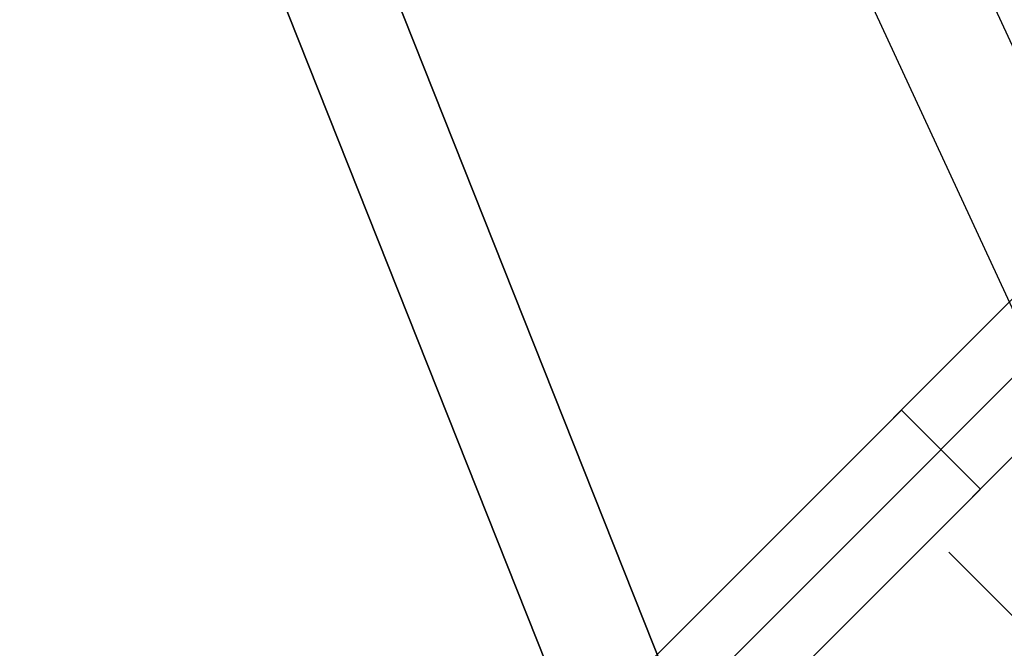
# Model space of a CAD drawing. Header units: millimetres. Extents: x -630 to 192, y -7 to 1615.
# Tile 106 of 249: x 136.04 to 149.26, y 57.13 to 65.56. Entities that reach past the tile are written whole.
import ezdxf

# ---------------------------------------------------------------- set-up
doc = ezdxf.new("R2010")
doc.units = ezdxf.units.MM
doc.header["$MEASUREMENT"] = 0
doc.layers.add('OVIDIO 160x80x72h', color=7, linetype='Continuous')

msp = doc.modelspace()

# ---------------------------------------------------------------- linework, layer by layer
at = {"layer": 'OVIDIO 160x80x72h', "extrusion": (-0.1089792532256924, 0.202851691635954, 0.9731262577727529)}
for points in [[(-166.8952477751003, 70.6342789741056), (-166.8952477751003, 231.2901234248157)], [(-166.8952477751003, 231.2901234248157), (-166.8952477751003, 70.6342789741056)]]:
    msp.add_lwpolyline(points, dxfattribs=at)
at = {"layer": 'OVIDIO 160x80x72h', "extrusion": (-0.10897925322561, 0.2028516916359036, 0.9731262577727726)}
msp.add_lwpolyline([(-167.1907177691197, 231.2901234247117), (-167.1907177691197, 70.63427897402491)], dxfattribs=at)
at = {"layer": 'OVIDIO 160x80x72h', "extrusion": (-0.1089792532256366, 0.20285169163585, 0.9731262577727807)}
for points in [[(-167.4861877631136, 231.2901234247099), (-167.4861877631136, 70.63427897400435)], [(-167.4861877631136, 70.63427897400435), (-167.4861877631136, 231.2901234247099)]]:
    msp.add_lwpolyline(points, dxfattribs=at)
at = {"layer": 'OVIDIO 160x80x72h', "extrusion": (0.04567751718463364, -0.1148807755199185, 0.9923285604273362)}
msp.add_lwpolyline([(153.9604370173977, 81.17155695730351), (153.9604370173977, 190.0863325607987)], dxfattribs=at)
at = {"layer": 'OVIDIO 160x80x72h', "extrusion": (0.04567751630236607, -0.1148807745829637, 0.9923285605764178)}
for points in [[(151.6723098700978, 190.740061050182), (151.6723098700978, 83.88420829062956)], [(151.6723098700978, 83.88420829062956), (151.6723098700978, 190.740061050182)]]:
    msp.add_lwpolyline(points, dxfattribs=at)
at = {"layer": 'OVIDIO 160x80x72h', "extrusion": (0.04567751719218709, -0.114880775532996, 0.9923285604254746)}
for points in [[(152.1289480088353, 83.88420856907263), (152.1289480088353, 190.740061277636)], [(152.1289480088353, 190.740061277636), (152.1289480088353, 83.88420856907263)]]:
    msp.add_lwpolyline(points, dxfattribs=at)
at = {"layer": 'OVIDIO 160x80x72h', "extrusion": (0.04567751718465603, -0.1148807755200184, 0.9923285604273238)}
msp.add_lwpolyline([(153.2730113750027, 81.17155695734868), (153.2730113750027, 190.0873418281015)], dxfattribs=at)
at = {"layer": 'OVIDIO 160x80x72h', "extrusion": (-0.02146384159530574, 0.04629577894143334, 0.998697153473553)}
msp.add_lwpolyline([(-161.4590617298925, -30.72332665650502), (-161.4590617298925, 70.57930301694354)], dxfattribs=at)
at = {"layer": 'OVIDIO 160x80x72h', "extrusion": (-0.02146384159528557, 0.04629577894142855, 0.9986971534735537)}
msp.add_lwpolyline([(-162.9449923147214, -29.75952800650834), (-162.9449923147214, 70.7535075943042)], dxfattribs=at)
at = {"layer": 'OVIDIO 160x80x72h', "extrusion": (-0.2357022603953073, 0.2357022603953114, 0.9428090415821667)}
msp.add_lwpolyline([(-131.5232356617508, 347.6584848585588), (-131.5232356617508, 238.5806814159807)], dxfattribs=at)
at = {"layer": 'OVIDIO 160x80x72h', "extrusion": (-0.2357022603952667, 0.2357022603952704, 0.942809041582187)}
msp.add_lwpolyline([(-132.4719189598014, 238.5806814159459), (-132.4719189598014, 347.6584848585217)], dxfattribs=at)
at = {"layer": 'OVIDIO 160x80x72h', "extrusion": (-0.2357022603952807, 0.2357022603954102, 0.9428090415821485)}
msp.add_lwpolyline([(-129.6258690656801, 238.5806814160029), (-129.6258690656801, 347.6584848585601)], dxfattribs=at)
at = {"layer": 'OVIDIO 160x80x72h', "extrusion": (-0.1089886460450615, 0.2028662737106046, 0.9731221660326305)}
for points in [[(-166.4859991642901, 157.3028181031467), (-166.4859991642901, 214.6839444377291)], [(-166.4859991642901, 214.6839444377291), (-166.4859991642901, 157.3028181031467)]]:
    msp.add_lwpolyline(points, dxfattribs=at)
at = {"layer": 'OVIDIO 160x80x72h', "extrusion": (-0.2357022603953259, 0.2357022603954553, 0.942809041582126)}
msp.add_lwpolyline([(-128.6771857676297, 347.6584848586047), (-128.6771857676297, 238.5806814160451)], dxfattribs=at)
at = {"layer": 'OVIDIO 160x80x72h', "extrusion": (-0.1089886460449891, 0.2028662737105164, 0.9731221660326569)}
msp.add_lwpolyline([(-165.7730528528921, 157.3028181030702), (-165.7730528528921, 214.6839444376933)], dxfattribs=at)
at = {"layer": 'OVIDIO 160x80x72h', "extrusion": (-0.1089855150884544, 0.202861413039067, 0.9731235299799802)}
for points in [[(-165.0602270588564, 214.6795783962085), (-165.0602270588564, 157.2984520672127)], [(-165.0602270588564, 157.2984520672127), (-165.0602270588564, 214.6795783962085)]]:
    msp.add_lwpolyline(points, dxfattribs=at)
at = {"layer": 'OVIDIO 160x80x72h', "extrusion": (-0.2357022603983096, 0.235702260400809, 0.9428090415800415)}
msp.add_lwpolyline([(-125.2546383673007, 333.5570183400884), (-125.2546383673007, 229.0166566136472)], dxfattribs=at)
at = {"layer": 'OVIDIO 160x80x72h', "extrusion": (-0.2357022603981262, 0.2357022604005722, 0.9428090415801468)}
msp.add_lwpolyline([(-126.2941796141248, 336.3253491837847), (-126.2941796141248, 230.9173627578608)], dxfattribs=at)
at = {"layer": 'OVIDIO 160x80x72h', "extrusion": (-0.2028516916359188, 0.1089792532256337, 0.9731262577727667)}
for points in [[(-83.16879179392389, 143.8896246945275), (-83.16879179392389, 304.5454691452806)], [(-83.16879179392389, 304.5454691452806), (-83.16879179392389, 143.8896246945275)]]:
    msp.add_lwpolyline(points, dxfattribs=at)
at = {"layer": 'OVIDIO 160x80x72h', "extrusion": (-0.2028516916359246, 0.1089792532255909, 0.9731262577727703)}
msp.add_lwpolyline([(-82.87332179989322, 304.5454691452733), (-82.87332179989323, 143.8896246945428)], dxfattribs=at)
at = {"layer": 'OVIDIO 160x80x72h', "extrusion": (-0.2028516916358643, 0.1089792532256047, 0.9731262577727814)}
for points in [[(-82.57785180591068, 143.8896246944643), (-82.57785180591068, 304.5454691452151)], [(-82.57785180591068, 304.5454691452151), (-82.57785180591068, 143.8896246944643)]]:
    msp.add_lwpolyline(points, dxfattribs=at)
at = {"layer": 'OVIDIO 160x80x72h', "extrusion": (-0.04629577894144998, 0.02146384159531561, 0.9986971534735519)}
msp.add_lwpolyline([(-83.74327849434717, 59.01688981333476), (-83.74327849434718, 160.3213341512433)], dxfattribs=at)
at = {"layer": 'OVIDIO 160x80x72h', "extrusion": (0.2877667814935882, -0.1069192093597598, 0.9517134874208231)}
for points in [[(102.9383822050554, 98.31600189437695), (102.9383822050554, 122.7106205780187)], [(102.9383822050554, 122.7106205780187), (102.9383822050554, 98.31600189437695)]]:
    msp.add_lwpolyline(points, dxfattribs=at)
at = {"layer": 'OVIDIO 160x80x72h', "extrusion": (0.999884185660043, -0.0002316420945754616, 0.01521714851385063)}
msp.add_lwpolyline([(65.51879697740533, -2.473562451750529), (55.41521186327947, 661.1793426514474)], dxfattribs=at)
at = {"layer": 'OVIDIO 160x80x72h', "extrusion": (0.2877667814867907, -0.1069192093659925, 0.9517134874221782)}
msp.add_lwpolyline([(102.8509800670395, 122.2699202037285), (102.8509800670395, 98.31600203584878)], dxfattribs=at)
at = {"layer": 'OVIDIO 160x80x72h', "extrusion": (0.2877667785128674, -0.1069192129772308, 0.951713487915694)}
for points in [[(102.7635792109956, 98.31600251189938), (102.7635792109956, 121.8292201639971)], [(102.7635792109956, 121.8292201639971), (102.7635792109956, 98.31600251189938)]]:
    msp.add_lwpolyline(points, dxfattribs=at)
at = {"layer": 'OVIDIO 160x80x72h', "extrusion": (0.9998841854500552, -0.0002316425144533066, 0.01521716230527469)}
for points in [[(64.9910984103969, -2.454420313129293), (54.88791780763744, 661.171312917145)], [(54.88791780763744, 661.171312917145), (64.9910984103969, -2.454420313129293)]]:
    msp.add_lwpolyline(points, dxfattribs=at)
at = {"layer": 'OVIDIO 160x80x72h'}
for points in [[(152.5137186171, 64.95576740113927), (143.2509055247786, 55.69295430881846)], [(143.2509055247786, 55.69295430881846), (152.5137186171, 64.95576740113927)], [(153.0440624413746, 64.42545105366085), (143.7812356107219, 55.16262422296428)], [(144.311565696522, 54.63229413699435), (153.5744065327, 63.89513443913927)], [(153.5744065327, 63.89513443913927), (144.311565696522, 54.63229413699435)], [(148.94298611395, 59.26371428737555), (147.88232580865, 60.32437459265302)], [(148.51868204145, 58.41514641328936), (184.7100369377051, 22.22379151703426)]]:
    msp.add_lwpolyline(points, dxfattribs=at)
at = {"layer": 'OVIDIO 160x80x72h', "extrusion": (0.9998841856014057, -0.0002316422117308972, 0.0152171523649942)}
for points in [[(54.88821259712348, 661.1713189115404), (64.99197646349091, -2.493159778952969)], [(64.99197646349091, -2.493159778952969), (54.88821259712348, 661.1713189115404)]]:
    msp.add_lwpolyline(points, dxfattribs=at)
at = {"layer": 'OVIDIO 160x80x72h', "extrusion": (-0.04629577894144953, 0.02146384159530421, 0.9986971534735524)}
msp.add_lwpolyline([(-82.2570894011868, 59.98512182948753), (-82.25708940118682, 160.4963402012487)], dxfattribs=at)
at = {"layer": 'OVIDIO 160x80x72h', "extrusion": (-0.0002316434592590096, 0.9998841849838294, 0.01521719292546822)}
for points in [[(-153.5892050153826, -1.105586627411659), (-143.4860035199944, 662.5201472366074)], [(-143.4860035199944, 662.5201472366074), (-153.5892050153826, -1.105586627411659)]]:
    msp.add_lwpolyline(points, dxfattribs=at)
at = {"layer": 'OVIDIO 160x80x72h', "extrusion": (0.9998841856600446, -0.0002316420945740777, 0.01521714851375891)}
msp.add_lwpolyline([(64.01863795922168, -2.47453418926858), (53.91538567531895, 661.1565089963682)], dxfattribs=at)
at = {"layer": 'OVIDIO 160x80x72h', "extrusion": (-0.0002316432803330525, 0.9998841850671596, 0.01521718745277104)}
for points in [[(-143.9102115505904, 662.5266058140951), (-154.0135327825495, -1.107266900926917)], [(-154.0135327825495, -1.107266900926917), (-143.9102115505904, 662.5266058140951)]]:
    msp.add_lwpolyline(points, dxfattribs=at)
at = {"layer": 'OVIDIO 160x80x72h', "extrusion": (-0.01521891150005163, -0.01521891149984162, 0.9997683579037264)}
msp.add_lwpolyline([(152.4940095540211, 64.91087477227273), (152.526465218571, 64.9425156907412), (152.5597557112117, 64.97337311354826), (152.5938523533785, 65.00341446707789), (152.628724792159, 65.03260859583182), (152.6643410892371, 65.06092586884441), (152.7006678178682, 65.08833827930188), (152.7376701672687, 65.11481953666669), (152.775312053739, 65.1403451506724), (152.813556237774, 65.16489250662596), (152.8523644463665, 65.18844093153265), (152.8916974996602, 65.21097175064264), (152.9315154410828, 65.23246833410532), (152.9717776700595, 65.25291613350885), (153.0124430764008, 65.27230270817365), (153.0534701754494, 65.29061774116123), (153.0948172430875, 65.30785304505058), (153.1364424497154, 65.3240025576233), (153.178303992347, 65.33906232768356), (153.2203602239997, 65.35303049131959), (153.2625697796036, 65.365907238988), (153.3048916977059, 65.37769477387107), (153.3472855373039, 65.38839726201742), (153.389711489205, 65.39802077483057), (153.4321304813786, 65.40657322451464), (153.4745042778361, 65.41406429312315), (153.5167955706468, 65.42050535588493), (153.558968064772, 65.42590939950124), (153.6009865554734, 65.43029093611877), (153.6428169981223, 65.43366591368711), (153.684426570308, 65.4360516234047), (153.7257837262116, 65.43746660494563), (153.7668582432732, 65.43793055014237), (153.8079328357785, 65.43745708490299), (153.8492898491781, 65.43603250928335), (153.8908990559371, 65.43363713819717), (153.9327289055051, 65.43025243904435), (153.9747465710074, 65.4258611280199), (154.0169180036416, 65.42044726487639), (154.0592079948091, 65.41399634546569), (154.101580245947, 65.40649539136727), (154.1439974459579, 65.39793303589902), (154.1864213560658, 65.38829960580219), (154.2288129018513, 65.37758719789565), (154.2711322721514, 65.36578975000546), (154.313339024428, 65.35290310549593), (154.3553921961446, 65.33892507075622), (154.3972504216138, 65.32385546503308), (154.4388720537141, 65.30769616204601), (154.4802152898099, 65.29045112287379), (154.5212383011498, 65.2721264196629), (154.5618993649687, 65.25273024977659), (154.6021569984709, 65.23227294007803), (154.6419700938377, 65.21076694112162), (154.6812980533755, 65.18822681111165), (154.7201009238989, 65.16466918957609), (154.7583395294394, 65.1401127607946), (154.7959756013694, 65.1145782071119), (154.8329719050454, 65.08808815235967), (154.869292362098, 65.06066709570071), (154.9049021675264, 65.03234133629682), (154.9397679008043, 65.00313888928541), (154.9738576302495, 64.97308939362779), (155.0071410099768, 64.94222401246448), (155.0395893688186, 64.91057532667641)], dxfattribs=at)
at = {"layer": 'OVIDIO 160x80x72h', "extrusion": (-0.01521891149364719, -0.01521891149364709, 0.9997683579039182)}
msp.add_lwpolyline([(152.4940095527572, 64.91087477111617), (143.1164793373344, 55.53551678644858)], dxfattribs=at)
at = {"layer": 'OVIDIO 160x80x72h', "extrusion": (-0.0152189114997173, -0.01521891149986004, 0.9997683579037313)}
msp.add_lwpolyline([(153.554542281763, 63.85008717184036), (153.5597047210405, 63.85512577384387), (153.565009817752, 63.86005967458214), (153.5704545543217, 63.8648830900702), (153.5760356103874, 63.86959034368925), (153.5817493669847, 63.8741758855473), (153.5875919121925, 63.87863431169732), (153.5935590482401, 63.88296038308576), (153.5996463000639, 63.88714904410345), (153.6058489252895, 63.89119544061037), (153.6121619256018, 63.8950949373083), (153.6185800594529, 63.89884313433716), (153.6250978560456, 63.90243588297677), (153.6317096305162, 63.90586930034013), (153.6384095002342, 63.90913978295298), (153.6451914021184, 63.91224401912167), (153.6520491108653, 63.91517900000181), (153.6589762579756, 63.91794202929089), (153.6659663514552, 63.92053073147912), (153.6730127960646, 63.92294305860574), (153.6801089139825, 63.92517729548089), (153.68724796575, 63.92723206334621), (153.6944231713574, 63.92910632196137), (153.7016277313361, 63.93079937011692), (153.7088548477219, 63.93231084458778), (153.7160977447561, 63.93364071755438), (153.7233496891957, 63.93478929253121), (153.7306040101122, 63.93575719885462), (153.7378541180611, 63.93654538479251), (153.7450935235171, 63.93715510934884), (153.7523158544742, 63.93758793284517), (153.7595148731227, 63.93784570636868), (153.7666844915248, 63.93793056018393), (153.77385409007, 63.93784404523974), (153.7810530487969, 63.9375846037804), (153.7882752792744, 63.93715010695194), (153.795514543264, 63.93653870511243), (153.8027644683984, 63.93574883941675), (153.8100185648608, 63.9347792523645), (153.8172702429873, 63.93362899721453), (153.8245128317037, 63.9322974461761), (153.8317395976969, 63.93078429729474), (153.8389437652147, 63.92908957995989), (153.8461185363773, 63.92721365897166), (153.853257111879, 63.92515723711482), (153.8603527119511, 63.92292135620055), (153.8673985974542, 63.92050739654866), (153.8743880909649, 63.91791707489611), (153.8813145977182, 63.91515244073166), (153.8881716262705, 63.91221587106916), (153.8949528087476, 63.90911006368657), (153.9016519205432, 63.9058380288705), (153.9082628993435, 63.90240307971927), (153.914779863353, 63.89880882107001), (153.9211971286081, 63.89505913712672), (153.9275092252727, 63.89115817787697), (153.9337109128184, 63.88711034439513), (153.9397971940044, 63.88292027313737), (153.945763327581, 63.87859281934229), (153.9516048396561, 63.87413303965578), (153.9573175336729, 63.86954617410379), (153.9628974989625, 63.86483762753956), (153.9683411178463, 63.8600129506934), (153.9736450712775, 63.85507782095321), (153.9788063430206, 63.85003802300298)], dxfattribs=at)
at = {"layer": 'OVIDIO 160x80x72h', "extrusion": (-0.01521891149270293, -0.01521891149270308, 0.999768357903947)}
msp.add_lwpolyline([(153.5545651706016, 63.85011005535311), (144.1770166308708, 54.47473375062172)], dxfattribs=at)
at = {"layer": 'OVIDIO 160x80x72h', "extrusion": (0.9998841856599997, -0.000231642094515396, 0.01521714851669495)}
msp.add_lwpolyline([(58.02036373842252, -2.348392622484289), (50.56306438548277, 487.483516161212)], dxfattribs=at)
at = {"layer": 'OVIDIO 160x80x72h', "extrusion": (-0.0009953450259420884, 0.9999953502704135, -0.002882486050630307)}
msp.add_lwpolyline([(-140.4269533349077, 666.2899949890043), (-140.9165499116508, 667.7078437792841)], dxfattribs=at)
at = {"layer": 'OVIDIO 160x80x72h', "extrusion": (-0.0009952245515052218, 0.9999953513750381, -0.002882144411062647)}
for points in [[(-140.4269475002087, 666.2899757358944), (-140.9165429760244, 667.7078249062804)], [(-140.9165429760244, 667.7078249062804), (-140.4269475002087, 666.2899757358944)]]:
    msp.add_lwpolyline(points, dxfattribs=at)
at = {"layer": 'OVIDIO 160x80x72h', "extrusion": (0.05903943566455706, -0.1267306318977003, 0.9901786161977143)}
for points in [[(151.5101663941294, 86.02126849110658), (151.5101663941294, 83.303838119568)], [(151.5101663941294, 83.303838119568), (151.5101663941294, 86.02126849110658)]]:
    msp.add_lwpolyline(points, dxfattribs=at)
at = {"layer": 'OVIDIO 160x80x72h', "extrusion": (0.05557596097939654, -0.1239216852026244, 0.9907344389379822)}
msp.add_lwpolyline([(151.8220470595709, 82.79965493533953), (151.8220470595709, 85.51499560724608)], dxfattribs=at)
at = {"layer": 'OVIDIO 160x80x72h', "extrusion": (0.05219146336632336, -0.1210079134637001, 0.9912785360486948)}
for points in [[(152.1053544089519, 82.27600710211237), (152.1053544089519, 84.98985419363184)], [(152.1053544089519, 84.98985419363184), (152.1053544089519, 82.27600710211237)]]:
    msp.add_lwpolyline(points, dxfattribs=at)
at = {"layer": 'OVIDIO 160x80x72h'}
for points in [[(145.2322357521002, 55.45027793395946, 667.6288332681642), (144.9572562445, 56.14186235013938, 667.7215547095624), (105.456500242, 155.4878374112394, 681.0409729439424)], [(105.456500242, 155.4878374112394, 681.0409729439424), (144.9572562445, 56.14186235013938, 667.7215547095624), (145.2322357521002, 55.45027793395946, 667.6288332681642)], [(104.1496544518, 154.9074728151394, 681.4941075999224), (143.6504104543, 55.56149775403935, 668.1746893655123), (143.9253899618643, 54.86991333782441, 668.0819679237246)], [(143.9253899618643, 54.86991333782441, 668.0819679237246), (143.6504104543, 55.56149775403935, 668.1746893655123), (104.1496544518, 154.9074728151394, 681.4941075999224)]]:
    msp.add_polyline3d(points, dxfattribs=at)

doc.saveas('drawing.dxf')
